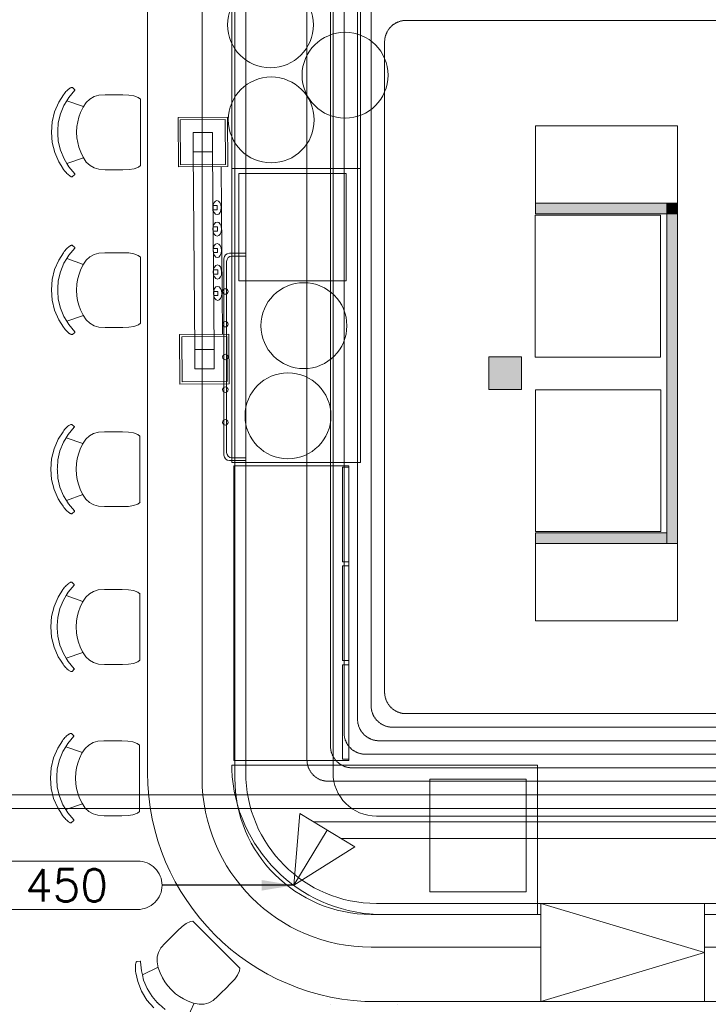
# Model space of a CAD drawing. Header units: millimetres. Extents: x 99250 to 122845, y -19292 to 18303.
# Tile 20 of 99: x 104748 to 107955, y 6233 to 10818. Entities that reach past the tile are written whole.
import ezdxf
from ezdxf.enums import TextEntityAlignment as Align

# ---------------------------------------------------------------- set-up
doc = ezdxf.new("R2010")
doc.units = ezdxf.units.MM
doc.header["$MEASUREMENT"] = 0
doc.linetypes.add('HIDDENX2', pattern=[0.75, 0.5, -0.25])
doc.layers.get('0').update_dxf_attribs({"lineweight": 5})
doc.layers.add('ELEC-SO-LVL-TAG', color=7, linetype='Continuous')
doc.layers.add('IRISH HOUSE_HYD AIRPORT_DRAINAGE LAYOUT 1$0$GREY SCALE', color=8, linetype='Continuous')
for name, color, linetype, lineweight in [('IRISH HOUSE_HYD AIRPORT_DRAINAGE LAYOUT 1$0$GREYSCALE', 8, 'Continuous', 0), ('M-MEP-ELFA-CABLE', 1, 'HIDDENX2', 20), ('M-MEP-ELIT-DEVICES', 5, 'Continuous', 20), ('M-MEP-ELLG-TEXT', 7, 'Continuous', 20), ('M-MEP-ELPR-EQUIP', 6, 'Continuous', 20)]:
    doc.layers.add(name, color=color, linetype=linetype, lineweight=lineweight)
doc.styles.add('Oswald Light', font='txt')
doc.styles.add('ROMANS-100', font='romans.shx')
doc.styles.get("Standard").update_dxf_attribs({"font": 'romans.shx'})
doc.dimstyles.new('MDS-50', dxfattribs={"dimtxt": 100, "dimasz": 100, "dimexe": 50, "dimexo": 50, "dimgap": 25, "dimtad": 1, "dimdec": 0, "dimtxsty": 'Oswald Light', "dimcen": 0, "dimdle": 1.5875, "dimazin": 0, "dimtfac": 1, "dimtdec": 0, "dimtix": 1, "dimtmove": 0, "dimatfit": 0, "dimfxl": 0, "dimfrac": 2, "dimtolj": 1, "dimarcsym": 0})

# ---------------------------------------------------------------- blocks, each defined once
blk = doc.blocks.new('IRISH HOUSE_HYD AIRPORT_DRAINAGE LAYOUT 1$0$FLOOR PLAN')
at = {"layer": 'IRISH HOUSE_HYD AIRPORT_DRAINAGE LAYOUT 1$0$GREYSCALE', "lineweight": 0}
for points in [[(7149.8, 9964.3), (7760.8, 9964.3), (7760.8, 9914.3), (7149.8, 9914.3)], [(7760.8, 9964.3), (7810.8, 9964.3), (7810.8, 9914.3), (7760.8, 9914.3)], [(7760.8, 9914.3), (7810.8, 9914.3), (7810.8, 9964.3), (7760.8, 9964.3)], [(7760.8, 9914.2), (7810.8, 9914.2), (7810.8, 9964.2), (7760.8, 9964.2)], [(7760.8, 9914.3), (7810.8, 9914.3), (7810.8, 8379.3), (7760.8, 8379.3)], [(7149.8, 8429.3), (7760.8, 8429.3), (7760.8, 8379.3), (7149.8, 8379.3)]]:
    blk.add_hatch(color=8, dxfattribs=at).paths.add_polyline_path(points)
at = {"layer": 'IRISH HOUSE_HYD AIRPORT_DRAINAGE LAYOUT 1$0$GREYSCALE', "lineweight": 0, "ltscale": 0.25}
h = blk.add_hatch(color=8, dxfattribs=at)
h.dxf.hatch_style = 1
h.paths.add_polyline_path([(6932, 9247.9), (6932, 9095.5), (7084.4, 9095.5), (7084.4, 9247.9)])
at = {"layer": 'IRISH HOUSE_HYD AIRPORT_DRAINAGE LAYOUT 1$0$GREYSCALE', "color": 8, "lineweight": 0, "ltscale": 0.25}
for p, q in [((5343.3, 11111.3), (5343.3, 7312.2)), ((5800.5, 7312.2), (5800.5, 11111.3)), ((5800.5, 11111.3), (5800.5, 7312.2)), ((6206.9, 7312.2), (6206.9, 11111.3)), ((7149.8, 10324.3), (7810.8, 10324.3)), ((7149.8, 10324.3), (7810.8, 10324.3)), ((7149.8, 9964.2), (7149.8, 10324.3)), ((7810.8, 10324.3), (7810.8, 9964.2)), ((7810.8, 9964.2), (7149.8, 9964.2)), ((5724.3, 9730.5), (5800.5, 9730.5)), ((5698.9, 8790.7), (5698.9, 9705.1)), ((5711.6, 8803.4), (5711.6, 9692.4)), ((5737, 9717.8), (5800.5, 9717.8)), ((6932, 9247.9), (7084.4, 9247.9)), ((6932, 9095.5), (6932, 9247.9)), ((7084.4, 9247.9), (7084.4, 9095.5)), ((7084.4, 9095.5), (6932, 9095.5)), ((5800.5, 8765.3), (5724.3, 8765.3)), ((5800.5, 8778), (5737, 8778)), ((7810.8, 8379.4), (7149.8, 8379.4)), ((7149.8, 8379.4), (7149.8, 8019.3)), ((7149.8, 8379.3), (7810.8, 8379.3)), ((7810.8, 8019.3), (7810.8, 8379.4)), ((7149.8, 8019.3), (7810.8, 8019.3)), ((7149.8, 8019.3), (7810.8, 8019.3)), ((11786.7, 7109), (6410.1, 7109)), ((7174.4, 6702.6), (6410.1, 6702.6)), ((6410.1, 6702.6), (11786.7, 6702.6)), ((7174.4, 6245.4), (7174.4, 6702.6)), ((7936.4, 6702.6), (7174.4, 6702.6)), ((7174.4, 6702.6), (7174.4, 6245.4)), ((7936.4, 6245.4), (7936.4, 6702.6)), ((7936.4, 6245.4), (7936.4, 6702.6)), ((7936.4, 6702.6), (11787.1, 6702.6)), ((6410.1, 6245.4), (7174.4, 6245.4)), ((7174.4, 6245.4), (7936.4, 6245.4)), ((11787.1, 6245.4), (7936.4, 6245.4))]:
    blk.add_line(p, q, dxfattribs=at)
at = {"layer": 'IRISH HOUSE_HYD AIRPORT_DRAINAGE LAYOUT 1$0$GREYSCALE', "color": 8, "lineweight": 0, "ltscale": 0.2}
for p, q in [((5597.3, 7286.8), (5597.3, 11136.7)), ((5749.7, 11136.7), (5749.7, 7286.8)), ((5735.2, 7346.7), (5735.2, 7327)), ((7159.2, 7346.7), (5735.2, 7346.7)), ((7159.2, 6651.8), (7159.2, 7346.7)), ((7174.4, 6702.6), (7936.4, 6474)), ((6384.7, 6651.8), (7174.4, 6651.8)), ((6410.4, 6651.8), (7159.2, 6651.8)), ((7174.4, 6651.8), (7174.4, 6499.4)), ((7936.4, 6499.4), (7936.4, 6651.8)), ((7936.4, 6651.8), (11787.1, 6651.8)), ((7174.4, 6499.4), (6384.7, 6499.4)), ((7936.4, 6474), (7174.4, 6245.4)), ((11787.1, 6499.4), (7936.4, 6499.4))]:
    blk.add_line(p, q, dxfattribs=at)
at = {"layer": 'IRISH HOUSE_HYD AIRPORT_DRAINAGE LAYOUT 1$0$GREYSCALE', "color": 8, "lineweight": 0, "ltscale": 25}
for p, q in [((5735.4, 11092.7, -59), (5735.4, 10126.2, -59)), ((6335.4, 10126.2, -59), (6335.4, 11092.7, -59)), ((5715.2, 10364.3, -9.5), (5485.2, 10362.7, -9.5)), ((5716.9, 10134.3, -9.5), (5715.2, 10364.3, -9.5)), ((5485.2, 10362.7, -9.5), (5486.9, 10132.7, -9.5)), ((5705.3, 10354.2, -9.5), (5495.3, 10352.7, -9.5)), ((5495.3, 10352.7, -9.5), (5496.8, 10142.7, -9.5)), ((5706.8, 10144.2, -9.5), (5705.3, 10354.2, -9.5)), ((5645.7, 10293.8, -9.5), (5555.7, 10293.2, -9.5)), ((5555.7, 10293.2, -9.5), (5556.4, 10203.2, -9.5)), ((5646.4, 10203.8, -9.5), (5645.7, 10293.8, -9.5)), ((5556.4, 10203.2, -9.5), (5646.4, 10203.8, -9.5)), ((5646.4, 10203.8, -9.5), (5556.4, 10203.2, -9.5)), ((5556.4, 10203.2, -9.5), (5563, 9282.2, -9.5)), ((5653, 9282.8, -9.5), (5646.4, 10203.8, -9.5)), ((5486.9, 10132.7, -9.5), (5716.9, 10134.3, -9.5)), ((5496.8, 10142.7, -9.5), (5706.8, 10144.2, -9.5)), ((5691.9, 9352.2, -9.5), (5686.4, 10134.1, -9.5)), ((5735.4, 10126.2, -59), (5735.4, 8756.3, -59)), ((6335.4, 10126.2, -59), (5735.4, 10126.2, -59)), ((5735.4, 10126.2, -59), (6335.4, 10126.2, -59)), ((6268.8, 10102.3, -59), (5768.8, 10102.3, -59)), ((5768.8, 10102.3, -59), (5768.8, 9602.3, -59)), ((6268.8, 9602.3, -59), (6268.8, 10102.3, -59)), ((6335.4, 8756.3, -59), (6335.4, 10126.2, -59)), ((5648.2, 9953.1, -9.5), (5667.7, 9953.2, -9.5)), ((5648.3, 9933.6, -9.5), (5648.2, 9953.1, -9.5)), ((5667.7, 9953.2, -9.5), (5667.8, 9933.7, -9.5)), ((5667.8, 9933.7, -9.5), (5648.3, 9933.6, -9.5)), ((5648.9, 9853.1, -9.5), (5668.4, 9853.2, -9.5)), ((5649, 9833.6, -9.5), (5648.9, 9853.1, -9.5)), ((5668.5, 9833.7, -9.5), (5649, 9833.6, -9.5)), ((5668.4, 9853.2, -9.5), (5668.5, 9833.7, -9.5)), ((5649.6, 9753.1, -9.5), (5669.1, 9753.2, -9.5)), ((5649.7, 9733.6, -9.5), (5649.6, 9753.1, -9.5)), ((5669.2, 9733.7, -9.5), (5649.7, 9733.6, -9.5)), ((5669.1, 9753.2, -9.5), (5669.2, 9733.7, -9.5)), ((5669.8, 9653.2, -9.5), (5650.3, 9653.1, -9.5)), ((5650.3, 9653.1, -9.5), (5650.5, 9633.6, -9.5)), ((5650.5, 9633.6, -9.5), (5670, 9633.7, -9.5)), ((5670, 9633.7, -9.5), (5669.8, 9653.2, -9.5)), ((5768.8, 9602.3, -59), (6268.8, 9602.3, -59)), ((5670.5, 9553.2, -9.5), (5651, 9553.1, -9.5)), ((5651, 9553.1, -9.5), (5651.2, 9533.6, -9.5)), ((5670.7, 9533.7, -9.5), (5670.5, 9553.2, -9.5)), ((5651.2, 9533.6, -9.5), (5670.7, 9533.7, -9.5)), ((5492.5, 9351.7, -9.5), (5722.5, 9353.3, -9.5)), ((5494.1, 9121.7, -9.5), (5492.5, 9351.7, -9.5)), ((5502.5, 9341.8, -9.5), (5712.5, 9343.3, -9.5)), ((5504.1, 9131.8, -9.5), (5502.5, 9341.8, -9.5)), ((5712.5, 9343.3, -9.5), (5714.1, 9133.3, -9.5)), ((5722.5, 9353.3, -9.5), (5724.1, 9123.3, -9.5)), ((5563, 9282.2, -9.5), (5653, 9282.8, -9.5)), ((5563, 9282.2, -9.5), (5653, 9282.8, -9.5)), ((5563.6, 9192.2, -9.5), (5563, 9282.2, -9.5)), ((5653, 9282.8, -9.5), (5653.6, 9192.8, -9.5)), ((5653.6, 9192.8, -9.5), (5563.6, 9192.2, -9.5)), ((5714.1, 9133.3, -9.5), (5504.1, 9131.8, -9.5)), ((5724.1, 9123.3, -9.5), (5494.1, 9121.7, -9.5)), ((5735.4, 8756.3, -59), (6335.4, 8756.3, -59))]:
    blk.add_line(p, q, dxfattribs=at)
at = {"layer": 'IRISH HOUSE_HYD AIRPORT_DRAINAGE LAYOUT 1$0$GREYSCALE', "color": 8, "lineweight": 0}
for p, q in [((4985.4, 10501.5), (4982.5, 10499.9)), ((4987.7, 10502.5), (4985.4, 10501.5)), ((4989.5, 10502.8), (4987.7, 10502.5)), ((4990.5, 10502.8), (4989.5, 10502.8)), ((4992.8, 10502.8), (4990.5, 10502.8)), ((4993.6, 10502.4), (4992.8, 10502.8)), ((5004.2, 10492.5), (4993.6, 10502.4)), ((4952, 10468.4), (4929.7, 10433.9)), ((4956, 10474.6), (4952, 10468.4)), ((4956, 10474.6), (4959.6, 10479.1)), ((4963.4, 10483.5), (4959.6, 10479.1)), ((4967.3, 10487.5), (4963.4, 10483.5)), ((4976.4, 10456.6), (4967, 10441.1)), ((4971.3, 10491.2), (4967.3, 10487.5)), ((4975.1, 10494.5), (4971.3, 10491.2)), ((4978.6, 10497.2), (4975.1, 10494.5)), ((5004.3, 10489.9), (4976.4, 10456.6)), ((4979.3, 10497.7), (4978.6, 10497.2)), ((4981.9, 10499.4), (4979.3, 10497.7)), ((4981.9, 10499.4), (4982.5, 10499.9)), ((5004.2, 10492.5), (5004.7, 10491.7)), ((5004.7, 10490.7), (5004.3, 10489.9)), ((5004.7, 10491.7), (5004.7, 10490.7)), ((5094.3, 10460.1), (5074.9, 10449.1)), ((5116.6, 10466.7), (5094.3, 10460.1)), ((5145.2, 10468.4), (5116.6, 10466.7)), ((5145.2, 10468.4), (5170, 10468.4)), ((5170.1, 10468.4), (5170, 10468.4)), ((5196.7, 10468.4), (5170.1, 10468.4)), ((5197.1, 10468.4), (5196.7, 10468.4)), ((5228.5, 10468.3), (5197.1, 10468.4)), ((5256.8, 10467.4), (5228.5, 10468.3)), ((5280, 10463.6), (5256.8, 10467.4)), ((5300.3, 10455.8), (5280, 10463.6)), ((5310.2, 10448.1), (5300.3, 10455.8)), ((4929.7, 10433.9), (4910.5, 10389.6)), ((4954, 10419.6), (4937.6, 10379.7)), ((4967, 10441.1), (4954, 10419.6)), ((5044.9, 10413.6), (4967, 10441.1)), ((5031.7, 10387), (5042.9, 10410.6)), ((5042.9, 10410.6), (5057.8, 10433.5)), ((5074.9, 10449.1), (5057.8, 10433.5)), ((5310.2, 10448.1), (5310.2, 10139.5)), ((5310.8, 10447.7), (5310.4, 10447.9)), ((4910.5, 10389.6), (4898.8, 10343)), ((4937.6, 10379.7), (4927.7, 10337.8)), ((5018, 10342.3), (5023.7, 10364.4)), ((5023.7, 10364.4), (5031.7, 10387)), ((4895.9, 10295), (4898.8, 10343)), ((4927.7, 10337.8), (4925.7, 10300.8)), ((5013.2, 10294.4), (5014.6, 10321)), ((5014.6, 10321), (5018, 10342.3)), ((4895.9, 10295), (4899, 10247.1)), ((4925.6, 10300), (4925.4, 10295)), ((4925.7, 10290), (4925.4, 10295)), ((4925.7, 10300.8), (4925.6, 10300)), ((4925.7, 10289.2), (4925.7, 10290)), ((4927.8, 10252.2), (4925.7, 10289.2)), ((5014.7, 10267.8), (5013.2, 10294.4)), ((4910.8, 10200.4), (4899, 10247.1)), ((4937.8, 10210.3), (4927.8, 10252.2)), ((5018.1, 10246.4), (5014.7, 10267.8)), ((5023.8, 10224.3), (5018.1, 10246.4)), ((4930.1, 10156.1), (4910.8, 10200.4)), ((4954.3, 10170.4), (4937.8, 10210.3)), ((5032, 10201.7), (5023.8, 10224.3)), ((5043.2, 10178.1), (5032, 10201.7)), ((4941, 10139.2), (4930.1, 10156.1)), ((4952.4, 10121.5), (4941, 10139.2)), ((4967.4, 10148.7), (4954.3, 10170.4)), ((5044.7, 10175.9), (4967.4, 10148.7)), ((4976.8, 10133.3), (4967.4, 10148.7)), ((5058.2, 10155.2), (5043.2, 10178.1)), ((5075.3, 10139.5), (5058.2, 10155.2)), ((5094.8, 10128.5), (5075.3, 10139.5)), ((5310.2, 10139.5), (5300.7, 10132.2)), ((5310.8, 10140), (5310.4, 10139.7)), ((4956.4, 10115.3), (4952.4, 10121.5)), ((4956.4, 10115.3), (4960.1, 10110.8)), ((4963.9, 10106.4), (4960.1, 10110.8)), ((4967.8, 10102.4), (4963.9, 10106.4)), ((4971.8, 10098.7), (4967.8, 10102.4)), ((4975.6, 10095.4), (4971.8, 10098.7)), ((4979.2, 10092.6), (4975.6, 10095.4)), ((5004.8, 10099.9), (4976.8, 10133.3)), ((4979.8, 10092.2), (4979.2, 10092.6)), ((4982.4, 10090.4), (4979.8, 10092.2)), ((4982.4, 10090.4), (4983.1, 10090)), ((4985.9, 10088.3), (4983.1, 10090)), ((4988.3, 10087.3), (4985.9, 10088.3)), ((5004.7, 10097.3), (4994.2, 10087.5)), ((5004.7, 10097.3), (5005.2, 10098.1)), ((5005.2, 10099.1), (5004.8, 10099.9)), ((5005.2, 10098.1), (5005.2, 10099.1)), ((5117, 10121.7), (5094.8, 10128.5)), ((5145.7, 10120), (5117, 10121.7)), ((5145.7, 10120), (5197.2, 10119.9)), ((5197.6, 10119.9), (5197.2, 10119.9)), ((5228.9, 10119.8), (5197.6, 10119.9)), ((5257.2, 10120.7), (5228.9, 10119.8)), ((5280.4, 10124.5), (5257.2, 10120.7)), ((5300.7, 10132.2), (5280.4, 10124.5)), ((4990, 10087), (4988.3, 10087.3)), ((4991, 10087), (4990, 10087)), ((4993.3, 10087), (4991, 10087)), ((4994.2, 10087.5), (4993.3, 10087)), ((7149.8, 9964.3), (7760.8, 9964.3)), ((7149.8, 9914.3), (7149.8, 9964.3)), ((7149.8, 9964.3), (7149.8, 9914.3)), ((7810.8, 9964.3), (7149.8, 9964.3)), ((7760.8, 8469.3), (7760.8, 9964.3)), ((7760.8, 9964.3), (7760.8, 9914.3)), ((7760.8, 9964.3), (7810.8, 9964.3)), ((7760.8, 9914.3), (7760.8, 9964.3)), ((7810.8, 9964.3), (7760.8, 9964.3)), ((7760.8, 9964.3), (7760.8, 9914.3)), ((7810.8, 9964.2), (7760.8, 9964.2)), ((7760.8, 9964.2), (7760.8, 9914.2)), ((7810.8, 8469.3), (7810.8, 9964.3)), ((7810.8, 9964.3), (7810.8, 8469.3)), ((7810.8, 9964.3), (7810.8, 9914.3)), ((7810.8, 8379.3), (7810.8, 9964.3)), ((7810.8, 9914.3), (7810.8, 9964.3)), ((7810.8, 9914.2), (7810.8, 9964.2)), ((7148.4, 9907.8), (7148.4, 9247.4)), ((7732.6, 9907.8), (7148.4, 9907.8)), ((7760.8, 9914.3), (7149.8, 9914.3)), ((7149.8, 9914.3), (7760.8, 9914.3)), ((7732.6, 9247.4), (7732.6, 9907.8)), ((7760.8, 9914.3), (7810.8, 9914.3)), ((7760.8, 8379.3), (7760.8, 9914.3)), ((7810.8, 9914.3), (7760.8, 9914.3)), ((7760.8, 9914.3), (7760.8, 8429.3)), ((7760.8, 9914.3), (7810.8, 9914.3)), ((7760.8, 9914.2), (7810.8, 9914.2)), ((7810.8, 9914.3), (7810.8, 8379.3)), ((4987.4, 9767.6), (4985.1, 9766.6)), ((4989.2, 9767.9), (4987.4, 9767.6)), ((4990.2, 9767.9), (4989.2, 9767.9)), ((4992.5, 9767.9), (4990.2, 9767.9)), ((4993.3, 9767.5), (4992.5, 9767.9)), ((5003.9, 9757.6), (4993.3, 9767.5)), ((4951.7, 9733.5), (4929.4, 9699)), ((4955.7, 9739.7), (4951.7, 9733.5)), ((4955.7, 9739.7), (4959.3, 9744.2)), ((4963.1, 9748.6), (4959.3, 9744.2)), ((4967, 9752.6), (4963.1, 9748.6)), ((4976.1, 9721.7), (4966.7, 9706.2)), ((4971, 9756.3), (4967, 9752.6)), ((4974.8, 9759.6), (4971, 9756.3)), ((4978.3, 9762.3), (4974.8, 9759.6)), ((5004, 9755), (4976.1, 9721.7)), ((4979, 9762.8), (4978.3, 9762.3)), ((4981.6, 9764.5), (4979, 9762.8)), ((4981.6, 9764.5), (4982.3, 9765)), ((4985.1, 9766.6), (4982.3, 9765)), ((5003.9, 9757.6), (5004.4, 9756.8)), ((5004.4, 9755.8), (5004, 9755)), ((5004.4, 9756.8), (5004.4, 9755.8)), ((5094, 9725.2), (5074.6, 9714.2)), ((5116.3, 9731.8), (5094, 9725.2)), ((5144.9, 9733.5), (5116.3, 9731.8)), ((5144.9, 9733.5), (5169.7, 9733.5)), ((5169.8, 9733.5), (5169.7, 9733.5)), ((5196.4, 9733.5), (5169.8, 9733.5)), ((5196.8, 9733.5), (5196.4, 9733.5)), ((5228.2, 9733.4), (5196.8, 9733.5)), ((5256.5, 9732.5), (5228.2, 9733.4)), ((5279.7, 9728.7), (5256.5, 9732.5)), ((5300, 9720.9), (5279.7, 9728.7)), ((4929.4, 9699), (4910.2, 9654.7)), ((4953.7, 9684.7), (4937.3, 9644.8)), ((4966.7, 9706.2), (4953.7, 9684.7)), ((5044.6, 9678.7), (4966.7, 9706.2)), ((5031.4, 9652.1), (5042.6, 9675.6)), ((5042.6, 9675.6), (5057.6, 9698.5)), ((5074.6, 9714.2), (5057.6, 9698.5)), ((5309.9, 9713.2), (5300, 9720.9)), ((5309.9, 9713.2), (5309.9, 9404.6)), ((5310.5, 9712.8), (5310.1, 9713)), ((4910.2, 9654.7), (4898.5, 9608.1)), ((4937.3, 9644.8), (4927.4, 9602.9)), ((5017.7, 9607.4), (5023.4, 9629.5)), ((5023.4, 9629.5), (5031.4, 9652.1)), ((4895.6, 9560.1), (4898.5, 9608.1)), ((4927.4, 9602.9), (4925.4, 9565.9)), ((5012.9, 9559.5), (5014.3, 9586.1)), ((5014.3, 9586.1), (5017.7, 9607.4)), ((4895.6, 9560.1), (4898.7, 9512.2)), ((4925.4, 9565.1), (4925.1, 9560.1)), ((4925.4, 9555.1), (4925.1, 9560.1)), ((4925.4, 9565.9), (4925.4, 9565.1)), ((4925.4, 9554.3), (4925.4, 9555.1)), ((4927.5, 9517.3), (4925.4, 9554.3)), ((5014.4, 9532.9), (5012.9, 9559.5)), ((4910.5, 9465.5), (4898.7, 9512.2)), ((4937.5, 9475.4), (4927.5, 9517.3)), ((5017.8, 9511.5), (5014.4, 9532.9)), ((5023.5, 9489.4), (5017.8, 9511.5)), ((4929.8, 9421.2), (4910.5, 9465.5)), ((4954, 9435.5), (4937.5, 9475.4)), ((5031.7, 9466.8), (5023.5, 9489.4)), ((5042.9, 9443.2), (5031.7, 9466.8)), ((4940.7, 9404.3), (4929.8, 9421.2)), ((4952.1, 9386.6), (4940.7, 9404.3)), ((4967.1, 9413.8), (4954, 9435.5)), ((5044.4, 9441), (4967.1, 9413.8)), ((4976.5, 9398.4), (4967.1, 9413.8)), ((5057.9, 9420.3), (5042.9, 9443.2)), ((5075, 9404.6), (5057.9, 9420.3)), ((5094.5, 9393.5), (5075, 9404.6)), ((5309.9, 9404.6), (5300.4, 9397.3)), ((5310.5, 9405.1), (5310.1, 9404.8)), ((4956.1, 9380.4), (4952.1, 9386.6)), ((4956.1, 9380.4), (4959.8, 9375.9)), ((4963.6, 9371.5), (4959.8, 9375.9)), ((4967.5, 9367.5), (4963.6, 9371.5)), ((4971.5, 9363.8), (4967.5, 9367.5)), ((4975.3, 9360.5), (4971.5, 9363.8)), ((4978.9, 9357.7), (4975.3, 9360.5)), ((5004.5, 9365), (4976.5, 9398.4)), ((4979.5, 9357.3), (4978.9, 9357.7)), ((4982.1, 9355.5), (4979.5, 9357.3)), ((4982.1, 9355.5), (4982.8, 9355.1)), ((4985.6, 9353.4), (4982.8, 9355.1)), ((5004.4, 9362.4), (4993.9, 9352.6)), ((5004.4, 9362.4), (5004.9, 9363.2)), ((5004.9, 9364.2), (5004.5, 9365)), ((5004.9, 9363.2), (5004.9, 9364.2)), ((5116.7, 9386.8), (5094.5, 9393.5)), ((5145.4, 9385.1), (5116.7, 9386.8)), ((5145.4, 9385.1), (5196.9, 9385)), ((5197.3, 9385), (5196.9, 9385)), ((5228.6, 9384.9), (5197.3, 9385)), ((5256.9, 9385.8), (5228.6, 9384.9)), ((5280.1, 9389.6), (5256.9, 9385.8)), ((5300.4, 9397.3), (5280.1, 9389.6)), ((4988, 9352.4), (4985.6, 9353.4)), ((4989.7, 9352.1), (4988, 9352.4)), ((4990.7, 9352.1), (4989.7, 9352.1)), ((4993, 9352.1), (4990.7, 9352.1)), ((4993.9, 9352.6), (4993, 9352.1)), ((7148.4, 9247.4), (7732.6, 9247.4)), ((7149.3, 9094.6, 83.9), (7149.3, 8434.2, 83.9)), ((7733.5, 9094.6, 83.9), (7149.3, 9094.6, 83.9)), ((7733.5, 8434.2, 83.9), (7733.5, 9094.6, 83.9)), ((4949.6, 8899.2), (4927.4, 8864.7)), ((4953.6, 8905.5), (4949.6, 8899.2)), ((4953.6, 8905.5), (4957.3, 8910)), ((4961.1, 8914.3), (4957.3, 8910)), ((4965, 8918.3), (4961.1, 8914.3)), ((4968.9, 8922), (4965, 8918.3)), ((4972.7, 8925.3), (4968.9, 8922)), ((4976.3, 8928.1), (4972.7, 8925.3)), ((5001.9, 8920.7), (4974, 8887.4)), ((4977, 8928.5), (4976.3, 8928.1)), ((4979.5, 8930.2), (4977, 8928.5)), ((4979.5, 8930.2), (4980.2, 8930.7)), ((4983.1, 8932.3), (4980.2, 8930.7)), ((4985.4, 8933.3), (4983.1, 8932.3)), ((4987.1, 8933.6), (4985.4, 8933.3)), ((4988.2, 8933.7), (4987.1, 8933.6)), ((4990.4, 8933.7), (4988.2, 8933.7)), ((4991.3, 8933.2), (4990.4, 8933.7)), ((5001.9, 8923.4), (4991.3, 8933.2)), ((5001.9, 8923.4), (5002.4, 8922.5)), ((5002.4, 8921.6), (5001.9, 8920.7)), ((5002.4, 8922.5), (5002.4, 8921.6)), ((5114.3, 8897.6), (5092, 8890.9)), ((5142.9, 8899.3), (5114.3, 8897.6)), ((5142.9, 8899.3), (5167.6, 8899.2)), ((5167.8, 8899.2), (5167.6, 8899.2)), ((5194.4, 8899.2), (5167.8, 8899.2)), ((5194.8, 8899.2), (5194.4, 8899.2)), ((5226.1, 8899.1), (5194.8, 8899.2)), ((5254.5, 8898.2), (5226.1, 8899.1)), ((5277.7, 8894.4), (5254.5, 8898.2)), ((4927.4, 8864.7), (4908.2, 8820.5)), ((4951.6, 8850.4), (4935.3, 8810.5)), ((4964.7, 8871.9), (4951.6, 8850.4)), ((4974, 8887.4), (4964.7, 8871.9)), ((5042.5, 8844.4), (4964.7, 8871.9)), ((5040.6, 8841.4), (5055.5, 8864.3)), ((5072.5, 8879.9), (5055.5, 8864.3)), ((5092, 8890.9), (5072.5, 8879.9)), ((5298, 8886.6), (5277.7, 8894.4)), ((5307.8, 8879), (5298, 8886.6)), ((5307.8, 8879), (5307.8, 8570.3)), ((5308.5, 8878.5), (5308.1, 8878.8)), ((4908.2, 8820.5), (4896.5, 8773.8)), ((4935.3, 8810.5), (4925.4, 8768.7)), ((5021.3, 8795.2), (5029.4, 8817.8)), ((5029.4, 8817.8), (5040.6, 8841.4)), ((4893.6, 8725.9), (4896.5, 8773.8)), ((4925.4, 8768.7), (4923.4, 8731.6)), ((5012.3, 8751.8), (5015.7, 8773.2)), ((5015.7, 8773.2), (5021.3, 8795.2)), ((4893.6, 8725.9), (4896.6, 8677.9)), ((4923.3, 8730.8), (4923.1, 8725.8)), ((4923.3, 8720.8), (4923.1, 8725.8)), ((4923.4, 8731.6), (4923.3, 8730.8)), ((4923.4, 8720), (4923.3, 8720.8)), ((4925.5, 8683), (4923.4, 8720)), ((5010.8, 8725.2), (5012.3, 8751.8)), ((5012.4, 8698.6), (5010.8, 8725.2)), ((4908.5, 8631.2), (4896.6, 8677.9)), ((4935.5, 8641.1), (4925.5, 8683)), ((5015.8, 8677.2), (5012.4, 8698.6)), ((5021.5, 8655.1), (5015.8, 8677.2)), ((4927.8, 8586.9), (4908.5, 8631.2)), ((4952, 8601.2), (4935.5, 8641.1)), ((5029.7, 8632.5), (5021.5, 8655.1)), ((5040.9, 8608.9), (5029.7, 8632.5)), ((4938.6, 8570), (4927.8, 8586.9)), ((4965.1, 8579.5), (4952, 8601.2)), ((5042.3, 8606.7), (4965.1, 8579.5)), ((4974.4, 8564.1), (4965.1, 8579.5)), ((5055.9, 8586), (5040.9, 8608.9)), ((5072.9, 8570.3), (5055.9, 8586)), ((4950.1, 8552.3), (4938.6, 8570)), ((4954.1, 8546.1), (4950.1, 8552.3)), ((4954.1, 8546.1), (4957.7, 8541.6)), ((4961.6, 8537.3), (4957.7, 8541.6)), ((4965.5, 8533.2), (4961.6, 8537.3)), ((4969.4, 8529.5), (4965.5, 8533.2)), ((4973.3, 8526.2), (4969.4, 8529.5)), ((5002.4, 8530.7), (4974.4, 8564.1)), ((5002.9, 8529.9), (5002.4, 8530.7)), ((5002.4, 8528.1), (5002.9, 8528.9)), ((5002.9, 8528.9), (5002.9, 8529.9)), ((5092.4, 8559.3), (5072.9, 8570.3)), ((5114.7, 8552.5), (5092.4, 8559.3)), ((5143.4, 8550.8), (5114.7, 8552.5)), ((5143.4, 8550.8), (5194.8, 8550.7)), ((5195.3, 8550.7), (5194.8, 8550.7)), ((5226.6, 8550.7), (5195.3, 8550.7)), ((5254.9, 8551.5), (5226.6, 8550.7)), ((5278.1, 8555.3), (5254.9, 8551.5)), ((5298.4, 8563), (5278.1, 8555.3)), ((5307.8, 8570.3), (5298.4, 8563)), ((5308.5, 8570.8), (5308.1, 8570.5)), ((4976.8, 8523.5), (4973.3, 8526.2)), ((4977.5, 8523), (4976.8, 8523.5)), ((4980.1, 8521.2), (4977.5, 8523)), ((4980.1, 8521.2), (4980.8, 8520.8)), ((4983.6, 8519.2), (4980.8, 8520.8)), ((4986, 8518.2), (4983.6, 8519.2)), ((4987.7, 8517.8), (4986, 8518.2)), ((4988.7, 8517.8), (4987.7, 8517.8)), ((4991, 8517.8), (4988.7, 8517.8)), ((4991.9, 8518.3), (4991, 8517.8)), ((5002.4, 8528.1), (4991.9, 8518.3)), ((7149.3, 8434.2, 83.9), (7733.5, 8434.2, 83.9)), ((7760.8, 8429.3), (7149.8, 8429.3)), ((7149.8, 8429.3), (7149.8, 8379.3)), ((7149.8, 8379.3), (7810.8, 8379.3)), ((7810.8, 8379.3), (7760.8, 8379.3)), ((4949.3, 8164.3), (4927.1, 8129.8)), ((4953.4, 8170.6), (4949.3, 8164.3)), ((4953.4, 8170.6), (4957, 8175.1)), ((4960.8, 8179.4), (4957, 8175.1)), ((4964.7, 8183.4), (4960.8, 8179.4)), ((4968.6, 8187.1), (4964.7, 8183.4)), ((4972.4, 8190.4), (4968.6, 8187.1)), ((4976, 8193.1), (4972.4, 8190.4)), ((5001.6, 8185.8), (4973.7, 8152.5)), ((4976.7, 8193.6), (4976, 8193.1)), ((4979.2, 8195.3), (4976.7, 8193.6)), ((4979.2, 8195.3), (4979.9, 8195.8)), ((4982.8, 8197.4), (4979.9, 8195.8)), ((4985.1, 8198.4), (4982.8, 8197.4)), ((4986.8, 8198.7), (4985.1, 8198.4)), ((4987.9, 8198.8), (4986.8, 8198.7)), ((4990.1, 8198.8), (4987.9, 8198.8)), ((4991, 8198.3), (4990.1, 8198.8)), ((5001.6, 8188.5), (4991, 8198.3)), ((5001.6, 8188.5), (5002.1, 8187.6)), ((5002.1, 8186.6), (5001.6, 8185.8)), ((5002.1, 8187.6), (5002.1, 8186.6)), ((5114, 8162.7), (5091.7, 8156)), ((5142.6, 8164.4), (5114, 8162.7)), ((5142.6, 8164.4), (5167.3, 8164.3)), ((5167.5, 8164.3), (5167.3, 8164.3)), ((5194.1, 8164.3), (5167.5, 8164.3)), ((5194.5, 8164.3), (5194.1, 8164.3)), ((5225.8, 8164.2), (5194.5, 8164.3)), ((5254.2, 8163.3), (5225.8, 8164.2)), ((5277.4, 8159.5), (5254.2, 8163.3)), ((4927.1, 8129.8), (4907.9, 8085.6)), ((4964.4, 8137), (4951.4, 8115.5)), ((4973.7, 8152.5), (4964.4, 8137)), ((5042.3, 8109.5), (4964.4, 8137)), ((5040.3, 8106.5), (5055.2, 8129.4)), ((5072.2, 8145), (5055.2, 8129.4)), ((5091.7, 8156), (5072.2, 8145)), ((5297.7, 8151.7), (5277.4, 8159.5)), ((5307.5, 8144.1), (5297.7, 8151.7)), ((5307.5, 8144.1), (5307.5, 7835.4)), ((5308.2, 8143.6), (5307.8, 8143.9)), ((4907.9, 8085.6), (4896.2, 8038.9)), ((4935, 8075.6), (4925.1, 8033.8)), ((4951.4, 8115.5), (4935, 8075.6)), ((5021, 8060.3), (5029.1, 8082.9)), ((5029.1, 8082.9), (5040.3, 8106.5)), ((4893.3, 7991), (4896.2, 8038.9)), ((4925.1, 8033.8), (4923.1, 7996.7)), ((5012, 8016.9), (5015.4, 8038.2)), ((5015.4, 8038.2), (5021, 8060.3)), ((4893.3, 7991), (4896.3, 7943)), ((4923, 7995.9), (4922.8, 7990.9)), ((4923, 7985.9), (4922.8, 7990.9)), ((4923.1, 7996.7), (4923, 7995.9)), ((4923.1, 7985.1), (4923, 7985.9)), ((4925.2, 7948.1), (4923.1, 7985.1)), ((5010.5, 7990.3), (5012, 8016.9)), ((5012.1, 7963.7), (5010.5, 7990.3)), ((4908.2, 7896.3), (4896.3, 7943)), ((4935.2, 7906.2), (4925.2, 7948.1)), ((5015.5, 7942.3), (5012.1, 7963.7)), ((5021.2, 7920.2), (5015.5, 7942.3)), ((4927.5, 7852), (4908.2, 7896.3)), ((4951.7, 7866.3), (4935.2, 7906.2)), ((5029.4, 7897.6), (5021.2, 7920.2)), ((5040.6, 7874), (5029.4, 7897.6)), ((4938.3, 7835.1), (4927.5, 7852)), ((4964.8, 7844.6), (4951.7, 7866.3)), ((5042, 7871.8), (4964.8, 7844.6)), ((4974.1, 7829.2), (4964.8, 7844.6)), ((5055.6, 7851.1), (5040.6, 7874)), ((5072.6, 7835.4), (5055.6, 7851.1)), ((4949.8, 7817.4), (4938.3, 7835.1)), ((4953.8, 7811.2), (4949.8, 7817.4)), ((4953.8, 7811.2), (4957.4, 7806.7)), ((4961.3, 7802.3), (4957.4, 7806.7)), ((4965.2, 7798.3), (4961.3, 7802.3)), ((4969.1, 7794.6), (4965.2, 7798.3)), ((5002.1, 7795.8), (4974.1, 7829.2)), ((5002.6, 7795), (5002.1, 7795.8)), ((5092.1, 7824.4), (5072.6, 7835.4)), ((5114.4, 7817.6), (5092.1, 7824.4)), ((5143.1, 7815.9), (5114.4, 7817.6)), ((5143.1, 7815.9), (5194.5, 7815.8)), ((5195, 7815.8), (5194.5, 7815.8)), ((5226.3, 7815.8), (5195, 7815.8)), ((5254.6, 7816.6), (5226.3, 7815.8)), ((5277.8, 7820.4), (5254.6, 7816.6)), ((5298.1, 7828.1), (5277.8, 7820.4)), ((5307.5, 7835.4), (5298.1, 7828.1)), ((5308.2, 7835.9), (5307.8, 7835.6)), ((4973, 7791.3), (4969.1, 7794.6)), ((4976.5, 7788.5), (4973, 7791.3)), ((4977.2, 7788.1), (4976.5, 7788.5)), ((4979.8, 7786.3), (4977.2, 7788.1)), ((4979.8, 7786.3), (4980.5, 7785.9)), ((4983.3, 7784.3), (4980.5, 7785.9)), ((4985.7, 7783.3), (4983.3, 7784.3)), ((4987.4, 7782.9), (4985.7, 7783.3)), ((4988.4, 7782.9), (4987.4, 7782.9)), ((4990.7, 7782.9), (4988.4, 7782.9)), ((4991.6, 7783.4), (4990.7, 7782.9)), ((5002.1, 7793.2), (4991.6, 7783.4)), ((5002.1, 7793.2), (5002.6, 7794)), ((5002.6, 7794), (5002.6, 7795)), ((4958.5, 7475), (4954.7, 7470.7)), ((4962.4, 7479), (4958.5, 7475)), ((4966.4, 7482.7), (4962.4, 7479)), ((4970.2, 7486), (4966.4, 7482.7)), ((4973.7, 7488.7), (4970.2, 7486)), ((4999.4, 7481.4), (4971.5, 7448.1)), ((4974.4, 7489.2), (4973.7, 7488.7)), ((4977, 7490.9), (4974.4, 7489.2)), ((4977, 7490.9), (4977.7, 7491.4)), ((4980.5, 7493), (4977.7, 7491.4)), ((4982.9, 7494), (4980.5, 7493)), ((4984.6, 7494.3), (4982.9, 7494)), ((4985.6, 7494.4), (4984.6, 7494.3)), ((4987.9, 7494.4), (4985.6, 7494.4)), ((4988.7, 7493.9), (4987.9, 7494.4)), ((4999.3, 7484.1), (4988.7, 7493.9)), ((4999.3, 7484.1), (4999.8, 7483.2)), ((4999.8, 7482.2), (4999.4, 7481.4)), ((4999.8, 7483.2), (4999.8, 7482.2)), ((4947.1, 7459.9), (4924.8, 7425.4)), ((4951.1, 7466.2), (4947.1, 7459.9)), ((4962.1, 7432.6), (4949.1, 7411.1)), ((4951.1, 7466.2), (4954.7, 7470.7)), ((4971.5, 7448.1), (4962.1, 7432.6)), ((5040, 7405.1), (4962.1, 7432.6)), ((5070, 7440.6), (5053, 7425)), ((5089.4, 7451.6), (5070, 7440.6)), ((5111.7, 7458.3), (5089.4, 7451.6)), ((5140.3, 7459.9), (5111.7, 7458.3)), ((5140.3, 7459.9), (5165.1, 7459.9)), ((5165.3, 7459.9), (5165.1, 7459.9)), ((5191.8, 7459.9), (5165.3, 7459.9)), ((5192.2, 7459.9), (5191.8, 7459.9)), ((5223.6, 7459.8), (5192.2, 7459.9)), ((5251.9, 7458.9), (5223.6, 7459.8)), ((5275.1, 7455.1), (5251.9, 7458.9)), ((5295.4, 7447.3), (5275.1, 7455.1)), ((5305.3, 7439.7), (5295.4, 7447.3)), ((5305.3, 7439.7), (5305.3, 7131)), ((5305.9, 7439.2), (5305.5, 7439.5)), ((4924.8, 7425.4), (4905.6, 7381.2)), ((4949.1, 7411.1), (4932.7, 7371.2)), ((5026.9, 7378.5), (5038, 7402.1)), ((5038, 7402.1), (5053, 7425)), ((4905.6, 7381.2), (4893.9, 7334.5)), ((4932.7, 7371.2), (4922.8, 7329.4)), ((5013.1, 7333.8), (5018.8, 7355.9)), ((5018.8, 7355.9), (5026.9, 7378.5)), ((4891.1, 7286.6), (4893.9, 7334.5)), ((4920.8, 7291.5), (4920.5, 7286.5)), ((4922.8, 7329.4), (4920.8, 7292.3)), ((4920.8, 7292.3), (4920.8, 7291.5)), ((5008.3, 7285.9), (5009.7, 7312.5)), ((5009.7, 7312.5), (5013.1, 7333.8)), ((4891.1, 7286.6), (4894.1, 7238.6)), ((4920.8, 7281.5), (4920.5, 7286.5)), ((4920.8, 7280.7), (4920.8, 7281.5)), ((4922.9, 7243.7), (4920.8, 7280.7)), ((5009.8, 7259.3), (5008.3, 7285.9)), ((5013.2, 7237.9), (5009.8, 7259.3)), ((7107.1, 7281.1, 59), (6657.1, 7281.1, 59)), ((6657.1, 7281.1, 59), (6657.1, 6756.1, 59)), ((7107.1, 6756.1, 59), (7107.1, 7281.1, 59)), ((4905.9, 7191.9), (4894.1, 7238.6)), ((4932.9, 7201.8), (4922.9, 7243.7)), ((4949.4, 7161.9), (4932.9, 7201.8)), ((5019, 7215.8), (5013.2, 7237.9)), ((5027.1, 7193.2), (5019, 7215.8)), ((4925.2, 7147.6), (4905.9, 7191.9)), ((4962.5, 7140.2), (4949.4, 7161.9)), ((5039.8, 7167.4), (4962.5, 7140.2)), ((5038.3, 7169.6), (5027.1, 7193.2)), ((5053.3, 7146.7), (5038.3, 7169.6)), ((4936.1, 7130.7), (4925.2, 7147.6)), ((4947.5, 7113), (4936.1, 7130.7)), ((4951.5, 7106.8), (4947.5, 7113)), ((4971.9, 7124.8), (4962.5, 7140.2)), ((4999.9, 7091.4), (4971.9, 7124.8)), ((5070.4, 7131), (5053.3, 7146.7)), ((5089.9, 7120), (5070.4, 7131)), ((5112.1, 7113.2), (5089.9, 7120)), ((5140.8, 7111.5), (5112.1, 7113.2)), ((5140.8, 7111.5), (5192.3, 7111.4)), ((5192.7, 7111.4), (5192.3, 7111.4)), ((5224, 7111.4), (5192.7, 7111.4)), ((5252.3, 7112.2), (5224, 7111.4)), ((5275.5, 7116), (5252.3, 7112.2)), ((5295.8, 7123.7), (5275.5, 7116)), ((5305.3, 7131), (5295.8, 7123.7)), ((5305.9, 7131.5), (5305.5, 7131.2)), ((4951.5, 7106.8), (4955.2, 7102.3)), ((4959, 7097.9), (4955.2, 7102.3)), ((4962.9, 7093.9), (4959, 7097.9)), ((4966.9, 7090.2), (4962.9, 7093.9)), ((4970.7, 7086.9), (4966.9, 7090.2)), ((4974.3, 7084.1), (4970.7, 7086.9)), ((4974.9, 7083.7), (4974.3, 7084.1)), ((4977.5, 7081.9), (4974.9, 7083.7)), ((4977.5, 7081.9), (4978.2, 7081.5)), ((4981.1, 7079.9), (4978.2, 7081.5)), ((4983.4, 7078.9), (4981.1, 7079.9)), ((4985.1, 7078.5), (4983.4, 7078.9)), ((4986.1, 7078.5), (4985.1, 7078.5)), ((4988.4, 7078.5), (4986.1, 7078.5)), ((4989.3, 7079), (4988.4, 7078.5)), ((4999.8, 7088.8), (4989.3, 7079)), ((4999.8, 7088.8), (5000.3, 7089.6)), ((5000.3, 7090.6), (4999.9, 7091.4)), ((5000.3, 7089.6), (5000.3, 7090.6)), ((6657.1, 6756.1, 59), (7107.1, 6756.1, 59)), ((5523.2, 6609.1), (5504.1, 6595.4)), ((5543, 6618), (5523.2, 6609.1)), ((5554.8, 6619.5), (5543, 6618)), ((5773.1, 6401.3), (5554.8, 6619.5)), ((5555.6, 6619.6), (5555.2, 6619.6)), ((5483.5, 6576), (5461.4, 6553.8)), ((5504.1, 6595.4), (5483.5, 6576)), ((5424.7, 6517.1), (5405.7, 6495.5)), ((5424.7, 6517.1), (5461.1, 6553.5)), ((5461.4, 6553.8), (5461.1, 6553.5)), ((5394.7, 6475), (5388.7, 6453.5)), ((5405.7, 6495.5), (5394.7, 6475)), ((5288.4, 6422.5), (5287.8, 6419.4)), ((5288.4, 6422.5), (5288.5, 6423.3)), ((5289.4, 6426.5), (5288.5, 6423.3)), ((5290.3, 6428.8), (5289.4, 6426.5)), ((5291.3, 6430.3), (5290.3, 6428.8)), ((5292, 6431), (5291.3, 6430.3)), ((5293.6, 6432.6), (5292, 6431)), ((5294.6, 6432.9), (5293.6, 6432.6)), ((5309, 6433.4), (5294.6, 6432.9)), ((5309, 6433.4), (5309.9, 6433.2)), ((5309.9, 6433.2), (5310.6, 6432.5)), ((5310.6, 6432.5), (5310.9, 6431.6)), ((5310.9, 6431.6), (5314.7, 6388.2)), ((5388.7, 6453.5), (5387.7, 6430.3)), ((5387.7, 6430.3), (5393.4, 6403.5)), ((5286.7, 6409.1), (5286.5, 6403.7)), ((5286.5, 6403.7), (5286.6, 6398.1)), ((5286.6, 6398.1), (5286.9, 6392.3)), ((5287, 6414.1), (5286.7, 6409.1)), ((5287.6, 6386.5), (5286.9, 6392.3)), ((5287.6, 6418.6), (5287, 6414.1)), ((5287.8, 6419.4), (5287.6, 6418.6)), ((5287.6, 6386.5), (5289.1, 6379.3)), ((5289.1, 6379.3), (5293.5, 6358.7)), ((5314.7, 6388.2), (5319, 6370.7)), ((5392.8, 6406.1), (5319, 6370.7)), ((5393.4, 6403.5), (5402.1, 6378.9)), ((5402.1, 6378.9), (5412.3, 6357.1)), ((5771.5, 6388.9), (5762.6, 6369.1)), ((5773.1, 6401.3), (5771.5, 6388.9)), ((5773.2, 6402.1), (5773.1, 6401.6)), ((5293.5, 6358.7), (5297.8, 6339.1)), ((5297.8, 6339.1), (5315.5, 6294.1)), ((5319, 6370.7), (5325, 6346.1)), ((5325, 6346.1), (5341.6, 6306.2)), ((5412.3, 6357.1), (5423.9, 6337.5)), ((5423.9, 6337.5), (5436.6, 6319.9)), ((5729.6, 6329.2), (5707.4, 6307.1)), ((5749, 6349.9), (5729.6, 6329.2)), ((5762.6, 6369.1), (5749, 6349.9)), ((5315.5, 6294.1), (5340.2, 6252.7)), ((5341.6, 6306.2), (5364.1, 6269.5)), ((5436.6, 6319.9), (5454.3, 6300)), ((5454.3, 6300), (5474.1, 6282.2)), ((5474.1, 6282.2), (5491.7, 6269.5)), ((5670.8, 6270.3), (5688.3, 6287.8)), ((5688.4, 6288), (5688.3, 6287.8)), ((5707.1, 6306.8), (5688.4, 6288)), ((5707.4, 6307.1), (5707.1, 6306.8)), ((5371.9, 6216.7), (5340.2, 6252.7)), ((5364.1, 6269.5), (5388.8, 6241.8)), ((5388.8, 6241.8), (5389.4, 6241.2)), ((5389.4, 6241.2), (5392.7, 6237.5)), ((5396.4, 6234.2), (5392.7, 6237.5)), ((5491.7, 6269.5), (5511.3, 6257.9)), ((5511.3, 6257.9), (5533, 6247.6)), ((5561, 6238.2), (5525.5, 6163.6)), ((5533, 6247.6), (5557.5, 6238.9)), ((5557.5, 6238.9), (5584.3, 6233.3)), ((5628.9, 6240.3), (5607.4, 6234.2)), ((5649.3, 6251.3), (5628.9, 6240.3)), ((5670.8, 6270.3), (5649.3, 6251.3)), ((5397, 6233.6), (5396.4, 6234.2)), ((5424.6, 6208.8), (5397, 6233.6)), ((5607.4, 6234.2), (5584.3, 6233.3)), ((6197.5, 6233.6), (6197.2, 6233.2)), ((6505.2, 6233.6), (6505.5, 6233.2))]:
    blk.add_line(p, q, dxfattribs=at)
at = {"layer": 'IRISH HOUSE_HYD AIRPORT_DRAINAGE LAYOUT 1$0$GREYSCALE', "color": 8, "lineweight": 0, "ltscale": 125}
for p, q in [((6280.8, 8740.3, -59), (5745.8, 8740.3, -59)), ((5745.8, 8740.3, -59), (5745.8, 7368.3, -59)), ((6250.8, 8734.3, -59), (6250.8, 8294.3, -59)), ((6280.8, 8734.3, -59), (6250.8, 8734.3, -59)), ((6280.8, 7368.3, -59), (6280.8, 8740.3, -59)), ((6280.8, 8294.3, -59), (6280.8, 8734.3, -59)), ((6250.8, 8294.3, -59), (6280.8, 8294.3, -59)), ((6250.8, 7834.3, -59), (6250.8, 8274.3, -59)), ((6250.8, 8274.3, -59), (6280.8, 8274.3, -59)), ((6280.8, 8274.3, -59), (6280.8, 7834.3, -59)), ((6280.8, 7834.3, -59), (6250.8, 7834.3, -59)), ((6250.8, 7374.3, -59), (6250.8, 7814.3, -59)), ((6250.8, 7814.3, -59), (6280.8, 7814.3, -59)), ((6280.8, 7814.3, -59), (6280.8, 7374.3, -59)), ((5745.8, 7368.3, -59), (6280.8, 7368.3, -59)), ((6280.8, 7374.3, -59), (6250.8, 7374.3, -59))]:
    blk.add_line(p, q, dxfattribs=at)
at = {"layer": 'IRISH HOUSE_HYD AIRPORT_DRAINAGE LAYOUT 1$0$GREYSCALE', "color": 8, "lineweight": 0}
for centre in [(5915.6, 10794.5, -59), (6263, 10559.8, -59), (5919.3, 10351.7, -59), (6071.5, 9393.5, -59), (5997.3, 8973.9, -59)]:
    blk.add_circle(centre, 200, dxfattribs=at)
at = {"layer": 'IRISH HOUSE_HYD AIRPORT_DRAINAGE LAYOUT 1$0$GREYSCALE', "color": 8, "lineweight": 0, "ltscale": 0.25}
for centre in [(5705.3, 9552.7), (5705.3, 9400.3), (5705.3, 9247.9), (5705.3, 9095.5), (5705.3, 8943.1)]:
    blk.add_circle(centre, 12.7, dxfattribs=at)
for centre, radius, start, end in [((5724.3, 9705.1), 25.4, 90, 180), ((5737, 9692.4), 25.4, 90, 180), ((5724.3, 8790.7), 25.4, 180, 270), ((5737, 8803.4), 25.4, 180, 270), ((6410.1, 7312.2), 1066.8, 180, 270), ((6410.1, 7312.2), 609.6, 180, 270), ((6410.1, 7312.2), 609.6, 180, 270), ((6410.1, 7312.2), 203.2, 180, 270)]:
    blk.add_arc(centre, radius, start, end, dxfattribs=at)
at = {"layer": 'IRISH HOUSE_HYD AIRPORT_DRAINAGE LAYOUT 1$0$GREYSCALE', "color": 8, "lineweight": 0, "ltscale": 0.2}
for centre, radius, start, end in [((6441.3, 7357.9), 706.8, 182.5043, 267.4957), ((6384.7, 7286.8), 787.4, 180, 270), ((6384.7, 7286.8), 635, 180, 270)]:
    blk.add_arc(centre, radius, start, end, dxfattribs=at)
at = {"layer": 'IRISH HOUSE_HYD AIRPORT_DRAINAGE LAYOUT 1$0$GREYSCALE', "color": 8, "lineweight": 0, "ltscale": 25, "extrusion": (0, 0, -1)}
for centre in [(5666.8, 9943.4, -9.5), (5667.5, 9843.5, -9.5), (5668.2, 9743.5, -9.5)]:
    blk.add_ellipse(centre, major_axis=(-0.2, 32.8), ratio=0.595238, start_param=3.141593, end_param=9.424778, dxfattribs=at)
at = {"layer": 'IRISH HOUSE_HYD AIRPORT_DRAINAGE LAYOUT 1$0$GREYSCALE', "color": 8, "lineweight": 0, "ltscale": 25}
for centre in [(5668.9, 9643.5, -9.5), (5669.6, 9543.5, -9.5)]:
    blk.add_ellipse(centre, major_axis=(-0.2, 32.8), ratio=0.595238, dxfattribs=at)
blk = doc.blocks.new('IRISH HOUSE_HYD AIRPORT_DRAINAGE LAYOUT 1')
at = {"layer": 'IRISH HOUSE_HYD AIRPORT_DRAINAGE LAYOUT 1$0$GREY SCALE'}
blk.add_blockref('IRISH HOUSE_HYD AIRPORT_DRAINAGE LAYOUT 1$0$FLOOR PLAN', (0, 0), dxfattribs=at)
blk = doc.blocks.new('DDO-RJ45')
at = {"color": 0}
blk.add_line((0, 200), (0, 0), dxfattribs=at)
blk.add_lwpolyline([(-100, 200), (100, 200), (0, 0), (0, 0)], close=True, dxfattribs=at)
blk = doc.blocks.new('ELEC-SO-LVL-EQP-TAG')
at = {"color": 0}
blk.add_lwpolyline([(75, 72.5), (1075, 72.5, -0.414214), (1150, -2.5), (1150, -2.5, -0.414214), (1075, -77.5), (75, -77.5, -0.414214), (0, -2.5), (0, -2.5, -0.414214)], format="xyb", close=True, dxfattribs=at)
at = {"color": 0, "insert": (75, -2.5), "char_height": 100, "attachment_point": 4}
blk.add_mtext_dynamic_manual_height_columns('{\\Fromans|c0;SO LVL:}', width=1015.069, gutter_width=1, heights=[0], dxfattribs=at)
at = {"color": 0, "style": 'ROMANS-100'}
for tag, p in [('SO-EQP', (0, 197.5)), ('SO-LVL', (725, -2.5))]:
    blk.add_attdef(tag, text='', height=100, dxfattribs=at).set_placement(p, align=Align.MIDDLE_LEFT)

msp = doc.modelspace()

# ---------------------------------------------------------------- linework, layer by layer
at = {"layer": 'M-MEP-ELFA-CABLE', "ltscale": 5}
for points in [[(109244.2, 8871.7), (109244.2, 7497.6, -0.414214), (109144.2, 7397.6), (106358.3, 7397.6, -0.414214), (106258.3, 7497.6), (106258.3, 15033.6, -0.414214), (106358.3, 15133.6), (110553.6, 15133.6)], [(109181.7, 8871.7), (109181.7, 7560.6, -0.414214), (109081.7, 7460.6), (106421.3, 7460.6, -0.414214), (106321.3, 7560.6), (106321.3, 13039.1, -0.414214), (106421.3, 13139.1), (112316.9, 13139.1, -0.414214), (112416.9, 13039.1), (112416.9, 12478.1)], [(109306.7, 8871.7), (109306.7, 7434.6, -0.414214), (109206.7, 7334.6), (106295.3, 7334.6, -0.414214), (106195.3, 7434.6), (106195.3, 11417.7)], [(106085.7, 11315.3), (106085.7, 7371.6, 0.414214), (106185.7, 7271.6), (109269.2, 7271.6, 0.414214), (109369.2, 7371.6), (109369.2, 8871.7)], [(109119.2, 8871.7), (109119.2, 7623.6, -0.414214), (109019.2, 7523.6), (106484.3, 7523.6, -0.414214), (106384.3, 7623.6), (106384.3, 11199.5, -0.414214), (106484.3, 11299.5), (108243.7, 11299.5)], [(108243.7, 10815.1), (106547.3, 10815.1, 0.414214), (106447.3, 10715.1), (106447.3, 7686.6, 0.414214), (106547.3, 7586.6), (108956.7, 7586.6, 0.414214), (109056.7, 7686.6), (109056.7, 8871.7)], [(101544.7, 10184.7), (101817.3, 10184.7, -0.414214), (101917.3, 10084.7), (101917.3, 7308.6, 0.414214), (102017.3, 7208.6), (109331.7, 7208.6, 0.414214), (109431.7, 7308.6), (109431.7, 8871.7)], [(101544.7, 8122.3), (101544.7, 7245.6, 0.414214), (101644.7, 7145.6), (109394.2, 7145.6, 0.414214), (109494.2, 7245.6), (109494.2, 8871.7)], [(106115.8, 7082.6), (109456.7, 7082.6, 0.414214), (109556.7, 7182.6), (109556.7, 8871.7)], [(106244.1, 7004.8), (109519.2, 7004.8, 0.414214), (109619.2, 7104.8), (109619.2, 8871.7)]]:
    msp.add_lwpolyline(points, format="xyb", dxfattribs=at)

# ---------------------------------------------------------------- block references
at = {"layer": 'M-MEP-ELIT-DEVICES', "xscale": 1.5, "yscale": 1.5, "zscale": 1.5, "rotation": 328.7565839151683}
msp.add_blockref('DDO-RJ45', (106024.4, 6787.2), dxfattribs=at)
at = {"layer": 'M-MEP-ELLG-TEXT'}
ref = msp.add_blockref('ELEC-SO-LVL-EQP-TAG', (103685.8, 6791), dxfattribs=dict(at, xscale=1.5, yscale=1.5, zscale=1.5))
ref.add_attrib('SO-EQP', 'POS', dxfattribs={"layer": 'ELEC-SO-LVL-TAG', "height": 150, "style": 'ROMANS-100'}).set_placement((103685.7, 7087.2), align=Align.MIDDLE_LEFT)
ref.add_attrib('SO-LVL', '450', dxfattribs={"layer": 'ELEC-SO-LVL-TAG', "height": 150, "style": 'ROMANS-100'}).set_placement((104773.2, 6787.2), align=Align.MIDDLE_LEFT)
at = {"layer": 'M-MEP-ELPR-EQUIP'}
msp.add_blockref('IRISH HOUSE_HYD AIRPORT_DRAINAGE LAYOUT 1', (100000, 0), dxfattribs=at)

# ---------------------------------------------------------------- leaders
at = {"color": 7}
msp.add_leader([(106024.4, 6787.2), (105410.7, 6787.2)], dimstyle='MDS-50', override={"dimasz": 150, "dimtad": 0, "dimfxl": 25.4}, dxfattribs=at)

doc.saveas('drawing.dxf')
